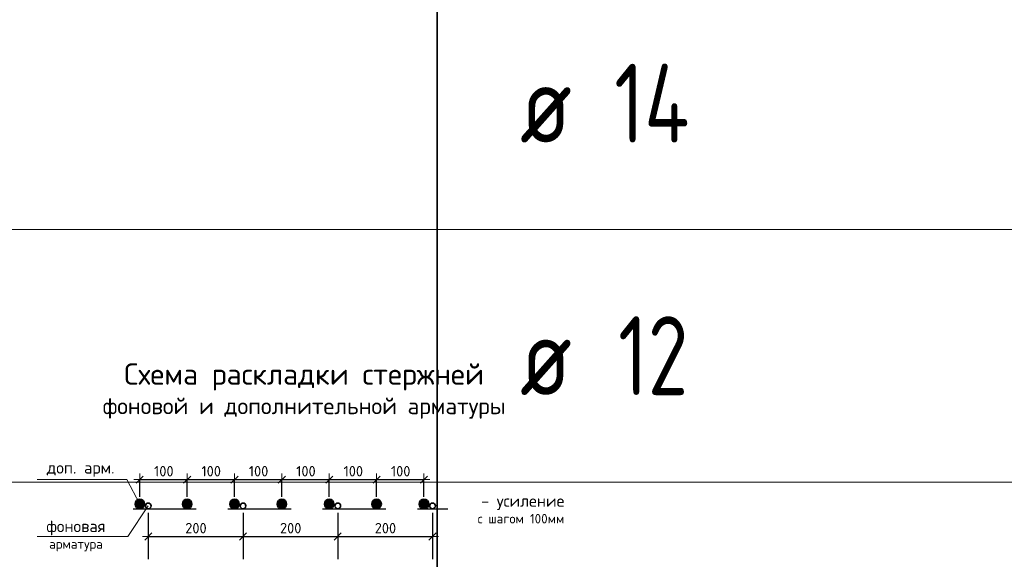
# Model space of a CAD drawing. Header units: metres. Extents: x -38 to 100, y -15 to 19.
# Tile 30 of 40: x 75.76 to 78.88, y 7.91 to 9.62. Entities that reach past the tile are written whole.
import ezdxf

# ---------------------------------------------------------------- set-up
doc = ezdxf.new("R2010")
doc.units = ezdxf.units.M
doc.header["$PDMODE"] = 65
doc.linetypes.add('______2', pattern=[0.27, 0.2, -0.07])
doc.layers.add('XR$4$_3898', color=7, linetype='Continuous')
doc.layers.add('XR$4$Размерная линия_ общее', color=7, linetype='Continuous', lineweight=13)
doc.styles.add('ISOCPEUR', font='txt')
doc.dimstyles.new('DIMSTYLE_10', dxfattribs={"dimtxt": 0.033, "dimasz": 0.0375, "dimexe": 0, "dimexo": 0, "dimgap": 0.0165, "dimtad": 2, "dimdec": 0, "dimlfac": 1000, "dimrnd": 1, "dimzin": 12, "dimdsep": 46, "dimtxsty": 'ISOCPEUR', "dimblk1": 'ALL_ML_STRICH', "dimblk2": 'ALL_ML_STRICH', "dimsah": 1, "dimcen": 0, "dimclrd": 7, "dimclre": 256, "dimclrt": 7, "dimadec": 0, "dimazin": 0, "dimtfac": 1, "dimtdec": 0, "dimtix": 1, "dimtmove": 2, "dimatfit": 3, "dimfxl": 0, "dimtzin": 0, "dimlwd": 0, "dimlwe": -3, "dimarcsym": 0})
doc.dimstyles.new('DIMSTYLE_11', dxfattribs={"dimtxt": 0.033, "dimasz": 0.0375, "dimexe": 0, "dimexo": 0, "dimgap": 0.0165, "dimtad": 2, "dimdec": 0, "dimlfac": 1000, "dimrnd": 1, "dimzin": 12, "dimdsep": 46, "dimtxsty": 'ISOCPEUR', "dimblk1": 'ALL_ML_STRICH', "dimblk2": 'ALL_ML_STRICH', "dimsah": 1, "dimcen": 0, "dimclrd": 7, "dimclre": 256, "dimclrt": 7, "dimadec": 0, "dimazin": 0, "dimtfac": 1, "dimtdec": 0, "dimtix": 1, "dimtmove": 2, "dimatfit": 3, "dimfxl": 0, "dimtzin": 0, "dimlwd": 0, "dimlwe": -3, "dimarcsym": 0})

# ---------------------------------------------------------------- blocks, each defined once
blk = doc.blocks.new('ALL_ML_STRICH')
at = {"color": 0, "linetype": 'ByBlock', "lineweight": -2}
for p, q in [((-1, 0), (0.5, 0)), ((-0.3, -0.3), (0.3, 0.3)), ((0, -0.5), (0, 0.5))]:
    blk.add_line(p, q, dxfattribs=at)
blk = doc.blocks.new('*D106')
at = {"layer": 'DEFPOINTS', "color": 7, "linetype": 'Continuous', "lineweight": 13, "transparency": 33554687}
for p in [(76.142, 8.1596), (76.142, 8.0822), (76.292, 8.0822)]:
    blk.add_point(p, dxfattribs=at)
at = {"layer": 'XR$4$Размерная линия_ общее', "color": 253, "linetype": 'Continuous', "lineweight": -2, "true_color": 0xa0a0a0, "transparency": 33554687}
for p, q in [((76.142, 8.1047), (76.142, 8.1596)), ((76.292, 8.1047), (76.292, 8.1596))]:
    blk.add_line(p, q, dxfattribs=at)
at = {"layer": 'XR$4$Размерная линия_ общее', "color": 7, "linetype": 'Continuous', "lineweight": -2, "transparency": 33554687}
blk.add_line((76.142, 8.1596), (76.292, 8.1596), dxfattribs=at)
at = {"layer": 'XR$4$Размерная линия_ общее', "color": 7, "linetype": 'Continuous', "lineweight": 13, "transparency": 33554687, "xscale": 0.0375, "yscale": 0.0375, "zscale": 0.0375, "rotation": 180}
blk.add_blockref('ALL_ML_STRICH', (76.142, 8.1596), dxfattribs=at)
at = {"layer": 'XR$4$Размерная линия_ общее', "color": 7, "linetype": 'Continuous', "lineweight": 13, "transparency": 33554687, "xscale": 0.0375, "yscale": 0.0375, "zscale": 0.0375}
blk.add_blockref('ALL_ML_STRICH', (76.292, 8.1596), dxfattribs=at)
at = {"layer": 'XR$4$Размерная линия_ общее', "color": 7, "linetype": 'Continuous', "lineweight": 13, "transparency": 33554687, "insert": (76.1873, 8.2026), "char_height": 0.033, "width": 0.00165, "attachment_point": 1, "line_spacing_factor": 0.60241, "style": 'ISOCPEUR'}
blk.add_mtext('100', dxfattribs=at)
blk = doc.blocks.new('*D107')
at = {"layer": 'DEFPOINTS', "color": 7, "linetype": 'Continuous', "lineweight": 13, "transparency": 33554687}
for p in [(76.292, 8.1596), (76.292, 8.0822), (76.442, 8.0822)]:
    blk.add_point(p, dxfattribs=at)
at = {"layer": 'XR$4$Размерная линия_ общее', "color": 253, "linetype": 'Continuous', "lineweight": -2, "true_color": 0xa0a0a0, "transparency": 33554687}
for p, q in [((76.292, 8.1047), (76.292, 8.1596)), ((76.442, 8.1047), (76.442, 8.1596))]:
    blk.add_line(p, q, dxfattribs=at)
at = {"layer": 'XR$4$Размерная линия_ общее', "color": 7, "linetype": 'Continuous', "lineweight": -2, "transparency": 33554687}
blk.add_line((76.292, 8.1596), (76.442, 8.1596), dxfattribs=at)
at = {"layer": 'XR$4$Размерная линия_ общее', "color": 7, "linetype": 'Continuous', "lineweight": 13, "transparency": 33554687, "xscale": 0.0375, "yscale": 0.0375, "zscale": 0.0375, "rotation": 180}
blk.add_blockref('ALL_ML_STRICH', (76.292, 8.1596), dxfattribs=at)
at = {"layer": 'XR$4$Размерная линия_ общее', "color": 7, "linetype": 'Continuous', "lineweight": 13, "transparency": 33554687, "xscale": 0.0375, "yscale": 0.0375, "zscale": 0.0375}
blk.add_blockref('ALL_ML_STRICH', (76.442, 8.1596), dxfattribs=at)
at = {"layer": 'XR$4$Размерная линия_ общее', "color": 7, "linetype": 'Continuous', "lineweight": 13, "transparency": 33554687, "insert": (76.3373, 8.2026), "char_height": 0.033, "width": 0.00165, "attachment_point": 1, "line_spacing_factor": 0.60241, "style": 'ISOCPEUR'}
blk.add_mtext('100', dxfattribs=at)
blk = doc.blocks.new('*D108')
at = {"layer": 'DEFPOINTS', "color": 7, "linetype": 'Continuous', "lineweight": 13, "transparency": 33554687}
for p in [(76.442, 8.1596), (76.442, 8.0822), (76.592, 8.0822)]:
    blk.add_point(p, dxfattribs=at)
at = {"layer": 'XR$4$Размерная линия_ общее', "color": 253, "linetype": 'Continuous', "lineweight": -2, "true_color": 0xa0a0a0, "transparency": 33554687}
for p, q in [((76.442, 8.1047), (76.442, 8.1596)), ((76.592, 8.1047), (76.592, 8.1596))]:
    blk.add_line(p, q, dxfattribs=at)
at = {"layer": 'XR$4$Размерная линия_ общее', "color": 7, "linetype": 'Continuous', "lineweight": -2, "transparency": 33554687}
blk.add_line((76.442, 8.1596), (76.592, 8.1596), dxfattribs=at)
at = {"layer": 'XR$4$Размерная линия_ общее', "color": 7, "linetype": 'Continuous', "lineweight": 13, "transparency": 33554687, "xscale": 0.0375, "yscale": 0.0375, "zscale": 0.0375, "rotation": 180}
blk.add_blockref('ALL_ML_STRICH', (76.442, 8.1596), dxfattribs=at)
at = {"layer": 'XR$4$Размерная линия_ общее', "color": 7, "linetype": 'Continuous', "lineweight": 13, "transparency": 33554687, "xscale": 0.0375, "yscale": 0.0375, "zscale": 0.0375}
blk.add_blockref('ALL_ML_STRICH', (76.592, 8.1596), dxfattribs=at)
at = {"layer": 'XR$4$Размерная линия_ общее', "color": 7, "linetype": 'Continuous', "lineweight": 13, "transparency": 33554687, "insert": (76.4873, 8.2026), "char_height": 0.033, "width": 0.00165, "attachment_point": 1, "line_spacing_factor": 0.60241, "style": 'ISOCPEUR'}
blk.add_mtext('100', dxfattribs=at)
blk = doc.blocks.new('*D109')
at = {"layer": 'DEFPOINTS', "color": 7, "linetype": 'Continuous', "lineweight": 13, "transparency": 33554687}
for p in [(76.592, 8.1596), (76.592, 8.0822), (76.742, 8.0822)]:
    blk.add_point(p, dxfattribs=at)
at = {"layer": 'XR$4$Размерная линия_ общее', "color": 253, "linetype": 'Continuous', "lineweight": -2, "true_color": 0xa0a0a0, "transparency": 33554687}
for p, q in [((76.592, 8.1047), (76.592, 8.1596)), ((76.742, 8.1047), (76.742, 8.1596))]:
    blk.add_line(p, q, dxfattribs=at)
at = {"layer": 'XR$4$Размерная линия_ общее', "color": 7, "linetype": 'Continuous', "lineweight": -2, "transparency": 33554687}
blk.add_line((76.592, 8.1596), (76.742, 8.1596), dxfattribs=at)
at = {"layer": 'XR$4$Размерная линия_ общее', "color": 7, "linetype": 'Continuous', "lineweight": 13, "transparency": 33554687, "xscale": 0.0375, "yscale": 0.0375, "zscale": 0.0375, "rotation": 180}
blk.add_blockref('ALL_ML_STRICH', (76.592, 8.1596), dxfattribs=at)
at = {"layer": 'XR$4$Размерная линия_ общее', "color": 7, "linetype": 'Continuous', "lineweight": 13, "transparency": 33554687, "xscale": 0.0375, "yscale": 0.0375, "zscale": 0.0375}
blk.add_blockref('ALL_ML_STRICH', (76.742, 8.1596), dxfattribs=at)
at = {"layer": 'XR$4$Размерная линия_ общее', "color": 7, "linetype": 'Continuous', "lineweight": 13, "transparency": 33554687, "insert": (76.6373, 8.2026), "char_height": 0.033, "width": 0.00165, "attachment_point": 1, "line_spacing_factor": 0.60241, "style": 'ISOCPEUR'}
blk.add_mtext('100', dxfattribs=at)
blk = doc.blocks.new('*D110')
at = {"layer": 'DEFPOINTS', "color": 7, "linetype": 'Continuous', "lineweight": 13, "transparency": 33554687}
for p in [(76.742, 8.1596), (76.742, 8.0822), (76.892, 8.0822)]:
    blk.add_point(p, dxfattribs=at)
at = {"layer": 'XR$4$Размерная линия_ общее', "color": 253, "linetype": 'Continuous', "lineweight": -2, "true_color": 0xa0a0a0, "transparency": 33554687}
for p, q in [((76.742, 8.1047), (76.742, 8.1596)), ((76.892, 8.1047), (76.892, 8.1596))]:
    blk.add_line(p, q, dxfattribs=at)
at = {"layer": 'XR$4$Размерная линия_ общее', "color": 7, "linetype": 'Continuous', "lineweight": -2, "transparency": 33554687}
blk.add_line((76.742, 8.1596), (76.892, 8.1596), dxfattribs=at)
at = {"layer": 'XR$4$Размерная линия_ общее', "color": 7, "linetype": 'Continuous', "lineweight": 13, "transparency": 33554687, "xscale": 0.0375, "yscale": 0.0375, "zscale": 0.0375, "rotation": 180}
blk.add_blockref('ALL_ML_STRICH', (76.742, 8.1596), dxfattribs=at)
at = {"layer": 'XR$4$Размерная линия_ общее', "color": 7, "linetype": 'Continuous', "lineweight": 13, "transparency": 33554687, "xscale": 0.0375, "yscale": 0.0375, "zscale": 0.0375}
blk.add_blockref('ALL_ML_STRICH', (76.892, 8.1596), dxfattribs=at)
at = {"layer": 'XR$4$Размерная линия_ общее', "color": 7, "linetype": 'Continuous', "lineweight": 13, "transparency": 33554687, "insert": (76.7873, 8.2026), "char_height": 0.033, "width": 0.00165, "attachment_point": 1, "line_spacing_factor": 0.60241, "style": 'ISOCPEUR'}
blk.add_mtext('100', dxfattribs=at)
blk = doc.blocks.new('*D111')
at = {"layer": 'DEFPOINTS', "color": 7, "linetype": 'Continuous', "lineweight": 13, "transparency": 33554687}
for p in [(76.892, 8.1596), (76.892, 8.0822), (77.042, 8.0822)]:
    blk.add_point(p, dxfattribs=at)
at = {"layer": 'XR$4$Размерная линия_ общее', "color": 253, "linetype": 'Continuous', "lineweight": -2, "true_color": 0xa0a0a0, "transparency": 33554687}
for p, q in [((76.892, 8.1047), (76.892, 8.1596)), ((77.042, 8.1047), (77.042, 8.1596))]:
    blk.add_line(p, q, dxfattribs=at)
at = {"layer": 'XR$4$Размерная линия_ общее', "color": 7, "linetype": 'Continuous', "lineweight": -2, "transparency": 33554687}
blk.add_line((76.892, 8.1596), (77.042, 8.1596), dxfattribs=at)
at = {"layer": 'XR$4$Размерная линия_ общее', "color": 7, "linetype": 'Continuous', "lineweight": 13, "transparency": 33554687, "xscale": 0.0375, "yscale": 0.0375, "zscale": 0.0375, "rotation": 180}
blk.add_blockref('ALL_ML_STRICH', (76.892, 8.1596), dxfattribs=at)
at = {"layer": 'XR$4$Размерная линия_ общее', "color": 7, "linetype": 'Continuous', "lineweight": 13, "transparency": 33554687, "xscale": 0.0375, "yscale": 0.0375, "zscale": 0.0375}
blk.add_blockref('ALL_ML_STRICH', (77.042, 8.1596), dxfattribs=at)
at = {"layer": 'XR$4$Размерная линия_ общее', "color": 7, "linetype": 'Continuous', "lineweight": 13, "transparency": 33554687, "insert": (76.9373, 8.2026), "char_height": 0.033, "width": 0.00165, "attachment_point": 1, "line_spacing_factor": 0.60241, "style": 'ISOCPEUR'}
blk.add_mtext('100', dxfattribs=at)
blk = doc.blocks.new('*D112')
at = {"layer": 'DEFPOINTS', "color": 7, "linetype": 'Continuous', "lineweight": 13, "transparency": 33554687}
for p in [(76.169, 8.0762), (76.469, 8.0762), (76.169, 7.9792)]:
    blk.add_point(p, dxfattribs=at)
at = {"layer": 'XR$4$Размерная линия_ общее', "color": 253, "linetype": 'Continuous', "lineweight": -2, "true_color": 0xa0a0a0, "transparency": 33554687}
for p, q in [((76.169, 8.0537), (76.169, 7.9792)), ((76.469, 8.0537), (76.469, 7.9792))]:
    blk.add_line(p, q, dxfattribs=at)
at = {"layer": 'XR$4$Размерная линия_ общее', "color": 7, "linetype": 'Continuous', "lineweight": -2, "transparency": 33554687}
blk.add_line((76.169, 7.9792), (76.469, 7.9792), dxfattribs=at)
at = {"layer": 'XR$4$Размерная линия_ общее', "color": 7, "linetype": 'Continuous', "lineweight": 13, "transparency": 33554687, "xscale": 0.0375, "yscale": 0.0375, "zscale": 0.0375, "rotation": 180}
blk.add_blockref('ALL_ML_STRICH', (76.169, 7.9792), dxfattribs=at)
at = {"layer": 'XR$4$Размерная линия_ общее', "color": 7, "linetype": 'Continuous', "lineweight": 13, "transparency": 33554687, "xscale": 0.0375, "yscale": 0.0375, "zscale": 0.0375}
blk.add_blockref('ALL_ML_STRICH', (76.469, 7.9792), dxfattribs=at)
at = {"layer": 'XR$4$Размерная линия_ общее', "color": 7, "linetype": 'Continuous', "lineweight": 13, "transparency": 33554687, "insert": (76.286, 8.0222), "char_height": 0.033, "width": 0.00165, "attachment_point": 1, "line_spacing_factor": 0.60241, "style": 'ISOCPEUR'}
blk.add_mtext('200', dxfattribs=at)
blk = doc.blocks.new('*D113')
at = {"layer": 'DEFPOINTS', "color": 7, "linetype": 'Continuous', "lineweight": 13, "transparency": 33554687}
for p in [(76.469, 8.0762), (76.769, 8.0762), (76.469, 7.9792)]:
    blk.add_point(p, dxfattribs=at)
at = {"layer": 'XR$4$Размерная линия_ общее', "color": 253, "linetype": 'Continuous', "lineweight": -2, "true_color": 0xa0a0a0, "transparency": 33554687}
for p, q in [((76.469, 8.0537), (76.469, 7.9792)), ((76.769, 8.0537), (76.769, 7.9792))]:
    blk.add_line(p, q, dxfattribs=at)
at = {"layer": 'XR$4$Размерная линия_ общее', "color": 7, "linetype": 'Continuous', "lineweight": -2, "transparency": 33554687}
blk.add_line((76.469, 7.9792), (76.769, 7.9792), dxfattribs=at)
at = {"layer": 'XR$4$Размерная линия_ общее', "color": 7, "linetype": 'Continuous', "lineweight": 13, "transparency": 33554687, "xscale": 0.0375, "yscale": 0.0375, "zscale": 0.0375, "rotation": 180}
blk.add_blockref('ALL_ML_STRICH', (76.469, 7.9792), dxfattribs=at)
at = {"layer": 'XR$4$Размерная линия_ общее', "color": 7, "linetype": 'Continuous', "lineweight": 13, "transparency": 33554687, "xscale": 0.0375, "yscale": 0.0375, "zscale": 0.0375}
blk.add_blockref('ALL_ML_STRICH', (76.769, 7.9792), dxfattribs=at)
at = {"layer": 'XR$4$Размерная линия_ общее', "color": 7, "linetype": 'Continuous', "lineweight": 13, "transparency": 33554687, "insert": (76.586, 8.0222), "char_height": 0.033, "width": 0.00165, "attachment_point": 1, "line_spacing_factor": 0.60241, "style": 'ISOCPEUR'}
blk.add_mtext('200', dxfattribs=at)
blk = doc.blocks.new('*D114')
at = {"layer": 'DEFPOINTS', "color": 7, "linetype": 'Continuous', "lineweight": 13, "transparency": 33554687}
for p in [(76.769, 8.0762), (77.069, 8.0762), (76.769, 7.9792)]:
    blk.add_point(p, dxfattribs=at)
at = {"layer": 'XR$4$Размерная линия_ общее', "color": 253, "linetype": 'Continuous', "lineweight": -2, "true_color": 0xa0a0a0, "transparency": 33554687}
for p, q in [((76.769, 8.0537), (76.769, 7.9792)), ((77.069, 8.0537), (77.069, 7.9792))]:
    blk.add_line(p, q, dxfattribs=at)
at = {"layer": 'XR$4$Размерная линия_ общее', "color": 7, "linetype": 'Continuous', "lineweight": -2, "transparency": 33554687}
blk.add_line((76.769, 7.9792), (77.069, 7.9792), dxfattribs=at)
at = {"layer": 'XR$4$Размерная линия_ общее', "color": 7, "linetype": 'Continuous', "lineweight": 13, "transparency": 33554687, "xscale": 0.0375, "yscale": 0.0375, "zscale": 0.0375, "rotation": 180}
blk.add_blockref('ALL_ML_STRICH', (76.769, 7.9792), dxfattribs=at)
at = {"layer": 'XR$4$Размерная линия_ общее', "color": 7, "linetype": 'Continuous', "lineweight": 13, "transparency": 33554687, "xscale": 0.0375, "yscale": 0.0375, "zscale": 0.0375}
blk.add_blockref('ALL_ML_STRICH', (77.069, 7.9792), dxfattribs=at)
at = {"layer": 'XR$4$Размерная линия_ общее', "color": 7, "linetype": 'Continuous', "lineweight": 13, "transparency": 33554687, "insert": (76.886, 8.0222), "char_height": 0.033, "width": 0.00165, "attachment_point": 1, "line_spacing_factor": 0.60241, "style": 'ISOCPEUR'}
blk.add_mtext('200', dxfattribs=at)

msp = doc.modelspace()

# ---------------------------------------------------------------- hatches: boundary and pattern name
at = {"linetype": 'Continuous', "lineweight": 25, "true_color": 0xa2a2a2, "transparency": 33554687}
for points in [[(76.1539, 8.0913), (76.1526, 8.0928), (76.1511, 8.0941), (76.1495, 8.0952), (76.1477, 8.096), (76.1458, 8.0967), (76.1439, 8.097), (76.142, 8.0972), (76.14, 8.097), (76.1381, 8.0967), (76.1362, 8.096), (76.1345, 8.0952), (76.1328, 8.0941), (76.1314, 8.0928), (76.1301, 8.0913), (76.129, 8.0897), (76.1281, 8.0879), (76.1275, 8.0861), (76.1271, 8.0841), (76.127, 8.0822), (76.1271, 8.0802), (76.1275, 8.0783), (76.1281, 8.0764), (76.129, 8.0747), (76.1301, 8.073), (76.1314, 8.0716), (76.1328, 8.0703), (76.1345, 8.0692), (76.1362, 8.0683), (76.1381, 8.0677), (76.14, 8.0673), (76.142, 8.0672), (76.1439, 8.0673), (76.1458, 8.0677), (76.1477, 8.0683), (76.1495, 8.0692), (76.1511, 8.0703), (76.1526, 8.0716), (76.1539, 8.073), (76.155, 8.0747), (76.1558, 8.0764), (76.1565, 8.0783), (76.1568, 8.0802), (76.157, 8.0822), (76.1568, 8.0841), (76.1565, 8.0861), (76.1558, 8.0879), (76.155, 8.0897)], [(76.3039, 8.0913), (76.3026, 8.0928), (76.3011, 8.0941), (76.2995, 8.0952), (76.2977, 8.096), (76.2958, 8.0967), (76.2939, 8.097), (76.292, 8.0972), (76.29, 8.097), (76.2881, 8.0967), (76.2862, 8.096), (76.2845, 8.0952), (76.2828, 8.0941), (76.2814, 8.0928), (76.2801, 8.0913), (76.279, 8.0897), (76.2781, 8.0879), (76.2775, 8.0861), (76.2771, 8.0841), (76.277, 8.0822), (76.2771, 8.0802), (76.2775, 8.0783), (76.2781, 8.0764), (76.279, 8.0747), (76.2801, 8.073), (76.2814, 8.0716), (76.2828, 8.0703), (76.2845, 8.0692), (76.2862, 8.0683), (76.2881, 8.0677), (76.29, 8.0673), (76.292, 8.0672), (76.2939, 8.0673), (76.2958, 8.0677), (76.2977, 8.0683), (76.2995, 8.0692), (76.3011, 8.0703), (76.3026, 8.0716), (76.3039, 8.073), (76.305, 8.0747), (76.3058, 8.0764), (76.3065, 8.0783), (76.3068, 8.0802), (76.307, 8.0822), (76.3068, 8.0841), (76.3065, 8.0861), (76.3058, 8.0879), (76.305, 8.0897)], [(76.4539, 8.0913), (76.4526, 8.0928), (76.4511, 8.0941), (76.4495, 8.0952), (76.4477, 8.096), (76.4458, 8.0967), (76.4439, 8.097), (76.442, 8.0972), (76.44, 8.097), (76.4381, 8.0967), (76.4362, 8.096), (76.4345, 8.0952), (76.4328, 8.0941), (76.4314, 8.0928), (76.4301, 8.0913), (76.429, 8.0897), (76.4281, 8.0879), (76.4275, 8.0861), (76.4271, 8.0841), (76.427, 8.0822), (76.4271, 8.0802), (76.4275, 8.0783), (76.4281, 8.0764), (76.429, 8.0747), (76.4301, 8.073), (76.4314, 8.0716), (76.4328, 8.0703), (76.4345, 8.0692), (76.4362, 8.0683), (76.4381, 8.0677), (76.44, 8.0673), (76.442, 8.0672), (76.4439, 8.0673), (76.4458, 8.0677), (76.4477, 8.0683), (76.4495, 8.0692), (76.4511, 8.0703), (76.4526, 8.0716), (76.4539, 8.073), (76.455, 8.0747), (76.4558, 8.0764), (76.4565, 8.0783), (76.4568, 8.0802), (76.457, 8.0822), (76.4568, 8.0841), (76.4565, 8.0861), (76.4558, 8.0879), (76.455, 8.0897)], [(76.6039, 8.0913), (76.6026, 8.0928), (76.6011, 8.0941), (76.5995, 8.0952), (76.5977, 8.096), (76.5958, 8.0967), (76.5939, 8.097), (76.592, 8.0972), (76.59, 8.097), (76.5881, 8.0967), (76.5862, 8.096), (76.5845, 8.0952), (76.5828, 8.0941), (76.5814, 8.0928), (76.5801, 8.0913), (76.579, 8.0897), (76.5781, 8.0879), (76.5775, 8.0861), (76.5771, 8.0841), (76.577, 8.0822), (76.5771, 8.0802), (76.5775, 8.0783), (76.5781, 8.0764), (76.579, 8.0747), (76.5801, 8.073), (76.5814, 8.0716), (76.5828, 8.0703), (76.5845, 8.0692), (76.5862, 8.0683), (76.5881, 8.0677), (76.59, 8.0673), (76.592, 8.0672), (76.5939, 8.0673), (76.5958, 8.0677), (76.5977, 8.0683), (76.5995, 8.0692), (76.6011, 8.0703), (76.6026, 8.0716), (76.6039, 8.073), (76.605, 8.0747), (76.6058, 8.0764), (76.6065, 8.0783), (76.6068, 8.0802), (76.607, 8.0822), (76.6068, 8.0841), (76.6065, 8.0861), (76.6058, 8.0879), (76.605, 8.0897)], [(76.7539, 8.0913), (76.7526, 8.0928), (76.7511, 8.0941), (76.7495, 8.0952), (76.7477, 8.096), (76.7458, 8.0967), (76.7439, 8.097), (76.742, 8.0972), (76.74, 8.097), (76.7381, 8.0967), (76.7362, 8.096), (76.7345, 8.0952), (76.7328, 8.0941), (76.7314, 8.0928), (76.7301, 8.0913), (76.729, 8.0897), (76.7281, 8.0879), (76.7275, 8.0861), (76.7271, 8.0841), (76.727, 8.0822), (76.7271, 8.0802), (76.7275, 8.0783), (76.7281, 8.0764), (76.729, 8.0747), (76.7301, 8.073), (76.7314, 8.0716), (76.7328, 8.0703), (76.7345, 8.0692), (76.7362, 8.0683), (76.7381, 8.0677), (76.74, 8.0673), (76.742, 8.0672), (76.7439, 8.0673), (76.7458, 8.0677), (76.7477, 8.0683), (76.7495, 8.0692), (76.7511, 8.0703), (76.7526, 8.0716), (76.7539, 8.073), (76.755, 8.0747), (76.7558, 8.0764), (76.7565, 8.0783), (76.7568, 8.0802), (76.757, 8.0822), (76.7568, 8.0841), (76.7565, 8.0861), (76.7558, 8.0879), (76.755, 8.0897)], [(76.9039, 8.0913), (76.9026, 8.0928), (76.9011, 8.0941), (76.8995, 8.0952), (76.8977, 8.096), (76.8958, 8.0967), (76.8939, 8.097), (76.892, 8.0972), (76.89, 8.097), (76.8881, 8.0967), (76.8862, 8.096), (76.8845, 8.0952), (76.8828, 8.0941), (76.8814, 8.0928), (76.8801, 8.0913), (76.879, 8.0897), (76.8781, 8.0879), (76.8775, 8.0861), (76.8771, 8.0841), (76.877, 8.0822), (76.8771, 8.0802), (76.8775, 8.0783), (76.8781, 8.0764), (76.879, 8.0747), (76.8801, 8.073), (76.8814, 8.0716), (76.8828, 8.0703), (76.8845, 8.0692), (76.8862, 8.0683), (76.8881, 8.0677), (76.89, 8.0673), (76.892, 8.0672), (76.8939, 8.0673), (76.8958, 8.0677), (76.8977, 8.0683), (76.8995, 8.0692), (76.9011, 8.0703), (76.9026, 8.0716), (76.9039, 8.073), (76.905, 8.0747), (76.9058, 8.0764), (76.9065, 8.0783), (76.9068, 8.0802), (76.907, 8.0822), (76.9068, 8.0841), (76.9065, 8.0861), (76.9058, 8.0879), (76.905, 8.0897)], [(77.0539, 8.0913), (77.0526, 8.0928), (77.0511, 8.0941), (77.0495, 8.0952), (77.0477, 8.096), (77.0458, 8.0967), (77.0439, 8.097), (77.042, 8.0972), (77.04, 8.097), (77.0381, 8.0967), (77.0362, 8.096), (77.0345, 8.0952), (77.0328, 8.0941), (77.0314, 8.0928), (77.0301, 8.0913), (77.029, 8.0897), (77.0281, 8.0879), (77.0275, 8.0861), (77.0271, 8.0841), (77.027, 8.0822), (77.0271, 8.0802), (77.0275, 8.0783), (77.0281, 8.0764), (77.029, 8.0747), (77.0301, 8.073), (77.0314, 8.0716), (77.0328, 8.0703), (77.0345, 8.0692), (77.0362, 8.0683), (77.0381, 8.0677), (77.04, 8.0673), (77.042, 8.0672), (77.0439, 8.0673), (77.0458, 8.0677), (77.0477, 8.0683), (77.0495, 8.0692), (77.0511, 8.0703), (77.0526, 8.0716), (77.0539, 8.073), (77.055, 8.0747), (77.0558, 8.0764), (77.0565, 8.0783), (77.0568, 8.0802), (77.057, 8.0822), (77.0568, 8.0841), (77.0565, 8.0861), (77.0558, 8.0879), (77.055, 8.0897)]]:
    msp.add_hatch(color=253, dxfattribs=at).paths.add_polyline_path(points)

# ---------------------------------------------------------------- linework, layer by layer
at = {"color": 7, "linetype": 'Continuous', "lineweight": 35, "transparency": 33554687}
for p, q in [((77.0842, 9.7519), (77.0842, 8.9519)), ((77.0842, 8.9519), (77.0842, 8.1519)), ((77.0842, 8.1519), (77.0842, 7.3519))]:
    msp.add_line(p, q, dxfattribs=at)
at = {"color": 7, "linetype": 'Continuous', "lineweight": 13, "transparency": 33554687}
for p, q in [((88.0842, 8.9519), (69.5842, 8.9519)), ((88.0842, 8.1519), (69.5842, 8.1519))]:
    msp.add_line(p, q, dxfattribs=at)
at = {"color": 8, "linetype": '______2', "lineweight": -3, "true_color": 0x737373, "transparency": 33554687}
msp.add_line((76.121, 8.0672), (77.117, 8.0672), dxfattribs=at)
at = {"color": 7, "linetype": 'Continuous', "lineweight": 13, "transparency": 33554687}
for points in [[(75.8169, 8.1596), (76.1005, 8.1596), (76.142, 8.0822)], [(75.8169, 7.9792), (76.1039, 7.9792), (76.169, 8.0762)]]:
    msp.add_lwpolyline(points, dxfattribs=at)
at = {"layer": 'XR$4$_3898', "color": 7, "linetype": 'Continuous', "lineweight": 35, "transparency": 33554687}
for centre, radius in [((76.142, 8.0822), 0.015), ((76.169, 8.0762), 0.009), ((76.292, 8.0822), 0.015), ((76.442, 8.0822), 0.015), ((76.469, 8.0762), 0.009), ((76.592, 8.0822), 0.015), ((76.742, 8.0822), 0.015), ((76.769, 8.0762), 0.009), ((76.892, 8.0822), 0.015), ((77.042, 8.0822), 0.015), ((77.069, 8.0762), 0.009)]:
    msp.add_circle(centre, radius, dxfattribs=at)
at = {"layer": 'XR$4$Размерная линия_ общее', "color": 253, "linetype": 'Continuous', "lineweight": -3, "true_color": 0xa0a0a0, "transparency": 33554687}
for p, q in [((76.169, 7.9792), (76.169, 7.9072)), ((76.469, 7.9792), (76.469, 7.9072)), ((76.769, 7.9792), (76.769, 7.9072)), ((77.069, 7.9792), (77.069, 7.9072))]:
    msp.add_line(p, q, dxfattribs=at)

# ---------------------------------------------------------------- texts
at = {"color": 7, "linetype": 'Continuous', "lineweight": 35, "transparency": 33554687, "char_height": 0.25, "attachment_point": 7, "style": 'ISOCPEUR'}
for s, insert, width in [('\\W0.76;14', (77.6444, 9.2269), 0.420468), ('\\W0.82;ø', (77.3461, 9.2269), 0.327205), ('\\W0.75;12', (77.6569, 8.4269), 0.393567), ('\\W0.82;ø', (77.3461, 8.4269), 0.327205)]:
    msp.add_mtext(s, dxfattribs=dict(at, insert=insert, width=width))
at = {"color": 7, "linetype": 'Continuous', "lineweight": 13, "transparency": 33554687, "line_spacing_factor": 0.963855}
for s, insert, char_height, width, attachment_point in [('\\A1;{\\fISOCPEUR|i0|b0;\\H0.067500;\\W1.000000;\\C7;Схема раскладки стержней}\\P{\\fISOCPEUR|i0|b0;\\H0.052500;\\W1.000000;\\C7;фоновой и дополнительной арматуры}\\P', (76.6624, 8.5276), 0.0675, 1.584056, 2), ('\\A1;{\\fISOCPEUR|i0|b0;\\H0.037500;\\W1.000000;\\C7;- усиление}\\P{\\fISOCPEUR|i0|b0;\\H0.030000;\\W1.000000;\\C7;с шагом 100мм}\\P', (77.4865, 8.1109), 0.0375, 0.328781, 3), ('\\A1;{\\fISOCPEUR|i0|b0;\\H0.037500;\\W1.000000;\\C7;фоновая}\\P{\\fISOCPEUR|i0|b0;\\H0.030000;\\W1.000000;\\C7;арматура}\\P', (75.9399, 8.0306), 0.0375, 0.223781, 2)]:
    msp.add_mtext(s, dxfattribs=dict(at, insert=insert, char_height=char_height, width=width, attachment_point=attachment_point))
at = {"color": 7, "linetype": 'Continuous', "lineweight": 13, "transparency": 33554687, "insert": (75.9549, 8.1921), "char_height": 0.0375, "width": 0.228103, "attachment_point": 5, "style": 'ISOCPEUR'}
msp.add_mtext('\\A1;{\\fISOCPEUR|i0|b0;\\H0.037500;\\W1.000000;\\C7;доп. арм.}\\P', dxfattribs=at)

# ---------------------------------------------------------------- dimensions: what is measured, and where the dimension line sits
at = {"layer": 'XR$4$Размерная линия_ общее', "color": 7, "linetype": 'Continuous', "lineweight": 13, "transparency": 33554687}
for base, p1, p2, text, dimstyle, picture, middle in [((76.292, 8.1596), (76.142, 8.1047), (76.292, 8.1047), '100', 'DIMSTYLE_10', '*D106', (76.217, 8.1761)), ((76.442, 8.1596), (76.292, 8.1047), (76.442, 8.1047), '100', 'DIMSTYLE_11', '*D107', (76.367, 8.1761)), ((76.592, 8.1596), (76.442, 8.1047), (76.592, 8.1047), '100', 'DIMSTYLE_11', '*D108', (76.517, 8.1761)), ((76.742, 8.1596), (76.592, 8.1047), (76.742, 8.1047), '100', 'DIMSTYLE_11', '*D109', (76.667, 8.1761)), ((76.892, 8.1596), (76.742, 8.1047), (76.892, 8.1047), '100', 'DIMSTYLE_11', '*D110', (76.817, 8.1761)), ((77.042, 8.1596), (76.892, 8.1047), (77.042, 8.1047), '100', 'DIMSTYLE_11', '*D111', (76.967, 8.1761)), ((76.469, 7.9792), (76.169, 8.0537), (76.469, 8.0537), '200', 'DIMSTYLE_11', '*D112', (76.319, 7.9957)), ((76.769, 7.9792), (76.469, 8.0537), (76.769, 8.0537), '200', 'DIMSTYLE_11', '*D113', (76.619, 7.9957)), ((77.069, 7.9792), (76.769, 8.0537), (77.069, 8.0537), '200', 'DIMSTYLE_11', '*D114', (76.919, 7.9957))]:
    dim = msp.add_linear_dim(base=base, p1=p1, p2=p2, text=text, dimstyle=dimstyle, override={"dimpost": '<>', "dimclrd": 7, "dimclre": 253, "dimclrt": 7, "dimlwd": 0, "dimlwe": 65533}, dxfattribs=at)
    dim.commit()
    dim.dimension.update_dxf_attribs({"geometry": picture, "text_midpoint": middle, "dimtype": 160})

doc.saveas('drawing.dxf')
